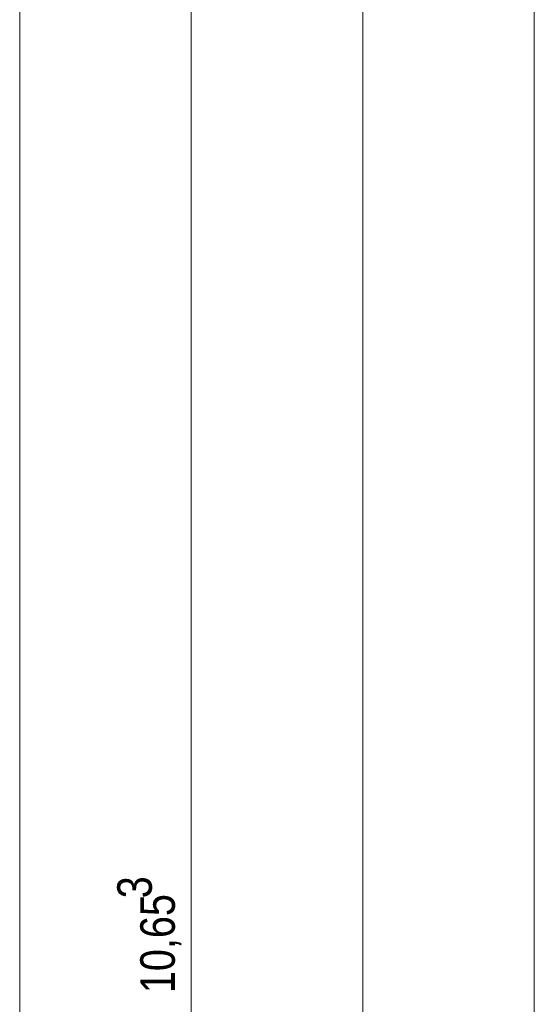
# Model space of a CAD drawing. Extents: x -620 to 300, y 62 to 1112.
# Tile 42 of 71: x -28 to 2, y 487 to 545. Entities that reach past the tile are written whole.
import ezdxf

# ---------------------------------------------------------------- set-up
doc = ezdxf.new("R2010")
doc.units = 0
doc.layers.get('0').update_dxf_attribs({"lineweight": 13})
doc.layers.add('70 -76 Bemaßung- 2 Allgemein', color=7, linetype='Continuous', lineweight=5, true_color=0x6666cc)
doc.styles.get("Standard").update_dxf_attribs({"font": 'ARIALN.TTF'})

# ---------------------------------------------------------------- blocks, each defined once
blk = doc.blocks.new('Referenz-A06GA19C8I')
at = {"layer": '70 -76 Bemaßung- 2 Allgemein', "color": 0, "linetype": 'Continuous', "lineweight": -2, "ltscale": 0.13}
for p, q in [((-18.116, 385.674), (-18.116, 596.613)), ((-28.116, 385.674), (-28.116, 548.553)), ((-8.116, 387.074), (-8.116, 547.153)), ((1.884, 546.614), (1.884, 544.553)), ((1.884, 389.674), (1.884, 544.553))]:
    blk.add_line(p, q, dxfattribs=at)
at = {"layer": '70 -76 Bemaßung- 2 Allgemein', "color": 0, "linetype": 'Continuous', "lineweight": -2, "ltscale": 0.13, "char_height": 2.01377, "attachment_point": 1, "rotation": 90}
for s, insert in [('{\\fArial Narrow;3}', (-22.427, 493.367)), ('{\\fArial Narrow;10,65}', (-21.085, 487.839))]:
    blk.add_mtext(s, dxfattribs=dict(at, insert=insert))

msp = doc.modelspace()

# ---------------------------------------------------------------- block references
at = {"color": 8, "lineweight": 13, "ltscale": 0.13, "true_color": 0x808080}
msp.add_blockref('Referenz-A06GA19C8I', (0, 0), dxfattribs=at)

doc.saveas('drawing.dxf')
